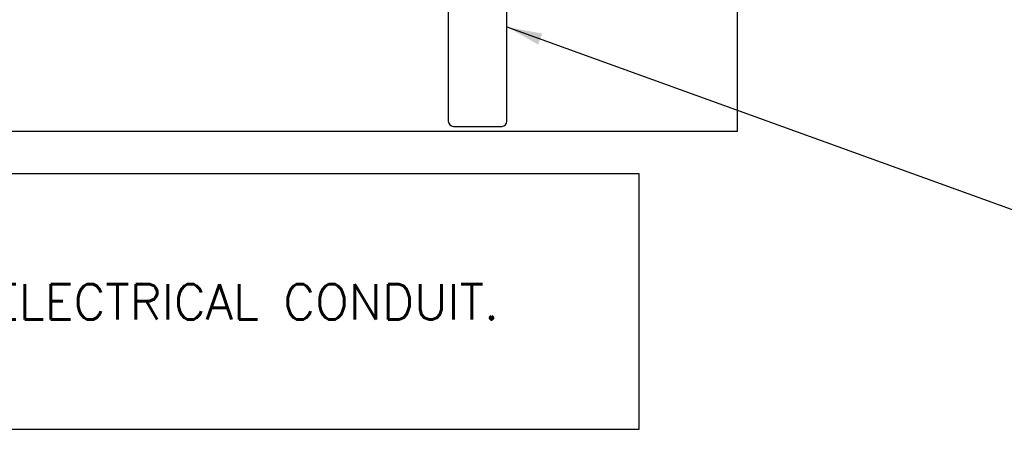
# Model space of a CAD drawing. Extents: x 1152 to 2559, y 156 to 782.
# Tile 10 of 111: x 1540 to 1561, y 280 to 288. Entities that reach past the tile are written whole.
import ezdxf

# ---------------------------------------------------------------- set-up
doc = ezdxf.new("R2010")
doc.units = 0
doc.header["$MEASUREMENT"] = 0
for name, color, linetype in [('1', 1, 'CONTINUOUS'), ('PROBE', 2, 'CONTINUOUS'), ('TEXT', 3, 'CONTINUOUS')]:
    doc.layers.add(name, color=color, linetype=linetype)
doc.styles.add('sim001', font='simplex.shx', dxfattribs={"height": 0.08})
doc.styles.add('SIMPLEX', font='simplex')
doc.dimstyles.new('DIM8', dxfattribs={"dimscale": 8, "dimtxt": 0.09375, "dimasz": 0.09375, "dimexe": 0.0625, "dimexo": 0.0625, "dimgap": 0.0625, "dimtad": 1, "dimdec": 4, "dimzin": 3, "dimdsep": 46, "dimlunit": 4, "dimtxsty": 'SIMPLEX', "dimcen": 0.0625, "dimclrd": 3, "dimclre": 3, "dimclrt": 3, "dimadec": 0, "dimazin": 0, "dimtfac": 1, "dimtdec": 4, "dimtofl": 0, "dimtmove": 0, "dimatfit": 3, "dimfxl": 1, "dimfrac": 2, "dimtolj": 1, "dimtzin": 3, "dimarcsym": 0})

msp = doc.modelspace()

# ---------------------------------------------------------------- linework, layer by layer
at = {"layer": '1', "linetype": 'Continuous'}
for q in [(1555.29923, 292.94248), (1516.3775, 286.05832)]:
    msp.add_line((1555.29923, 286.05832), q, dxfattribs=at)
at = {"layer": 'PROBE'}
msp.add_lwpolyline([(1549.183, 290.2623), (1549.183, 286.27805, 0.41421356), (1549.292, 286.16905), (1550.31337, 286.16905, 0.41421356), (1550.42237, 286.27805), (1550.42237, 290.2623)], format="xyb", dxfattribs=at)
at = {"layer": 'TEXT', "color": 4}
msp.add_lwpolyline([(1520.28794, 279.76134), (1553.22024, 279.76134), (1553.22024, 285.16119), (1520.28794, 285.16119)], close=True, dxfattribs=at)

# ---------------------------------------------------------------- texts
at = {"layer": 'TEXT', "insert": (1521.90777, 282.83173), "char_height": 0.75, "width": 31.4788729, "attachment_point": 1, "style": 'sim001'}
msp.add_mtext('INSTALL PRODUCT PIPING BEFORE ELECTRICAL CONDUIT.', dxfattribs=at)

# ---------------------------------------------------------------- leaders
at = {"layer": 'TEXT'}
for points in [[(1546.63443, 290.38803), (1575.9066, 288.0594), (1578.32073, 288.0594)], [(1550.42237, 288.27018), (1568.41572, 281.76646), (1578.21317, 281.70953)]]:
    msp.add_leader(points, dimstyle='DIM8', override={"dimtad": 0}, dxfattribs=at)

doc.saveas('drawing.dxf')
